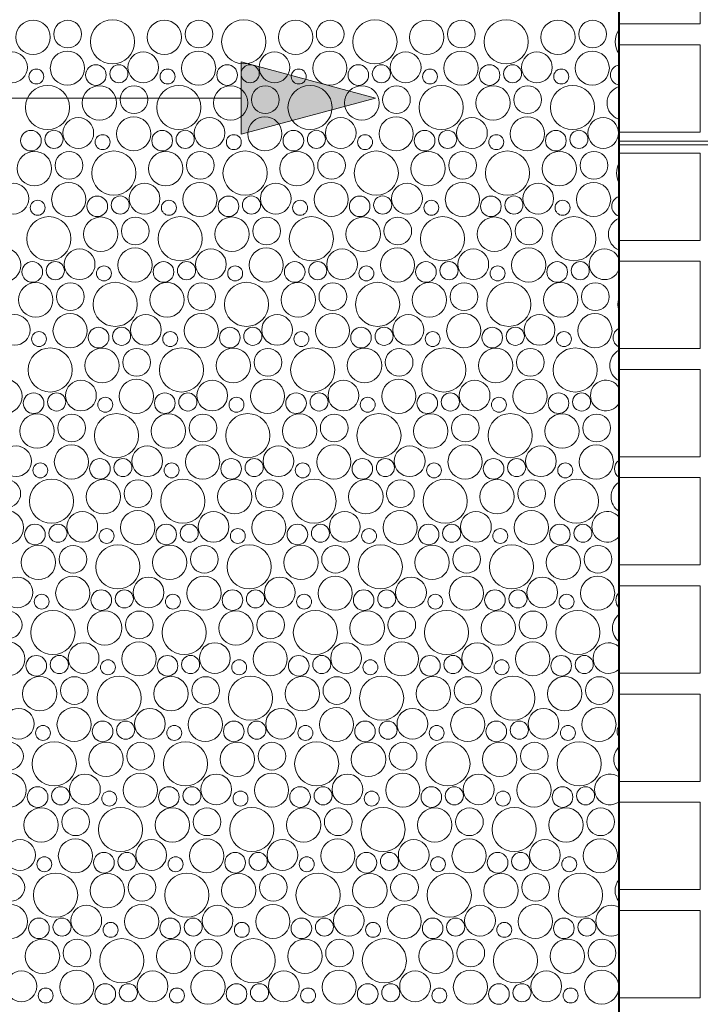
# Model space of a CAD drawing. Header units: metres. Extents: x -167 to 262, y -186 to 508.
# Tile 184 of 256: x 65 to 66.89, y 30.86 to 33.59. Entities that reach past the tile are written whole.
import ezdxf
from ezdxf.enums import TextEntityAlignment as Align

# ---------------------------------------------------------------- set-up
doc = ezdxf.new("R2010")
doc.units = ezdxf.units.M
doc.header["$MEASUREMENT"] = 0
for name, color, linetype in [('60 Auffüllung', 7, 'Continuous'), ('60 Stellplätze', 7, 'Continuous'), ('90 Allgemein Beschriftung', 7, 'Continuous')]:
    doc.layers.add(name, color=color, linetype=linetype)
doc.styles.add('ERSTELLTER_STIL_2', font='arial.ttf')

# ---------------------------------------------------------------- blocks, each defined once
blk = doc.blocks.new('*X54', base_point=(27236.1321, 33357.279))
at = {"layer": '60 Auffüllung', "color": 7, "linetype": 'Continuous', "lineweight": 18, "true_color": 0xefefef}
for centre, radius in [((65.0401, 33.5421), 0.0477), ((65.1361, 33.5509), 0.0384), ((65.2602, 33.5296), 0.0612), ((65.4038, 33.5421), 0.0477), ((65.4998, 33.5509), 0.0384), ((65.6239, 33.5296), 0.0612), ((65.7675, 33.5421), 0.0477), ((65.8635, 33.5509), 0.0384), ((65.9876, 33.5296), 0.0612), ((66.1312, 33.5421), 0.0477), ((66.2272, 33.5509), 0.0384), ((66.3513, 33.5296), 0.0612), ((66.4949, 33.5421), 0.0477), ((66.5909, 33.5509), 0.0384), ((64.9816, 33.4587), 0.0426), ((65.1351, 33.4565), 0.0473), ((65.3453, 33.4587), 0.0426), ((65.4988, 33.4565), 0.0473), ((65.709, 33.4587), 0.0426), ((65.8625, 33.4565), 0.0473), ((66.0727, 33.4587), 0.0426), ((66.2262, 33.4565), 0.0473), ((66.4364, 33.4587), 0.0426), ((66.5899, 33.4565), 0.0473), ((65.049, 33.4333), 0.0207), ((65.2141, 33.4374), 0.0286), ((65.2779, 33.441), 0.0251), ((65.4127, 33.4333), 0.0207), ((65.5778, 33.4374), 0.0286), ((65.6416, 33.441), 0.0251), ((65.7764, 33.4333), 0.0207), ((65.9415, 33.4374), 0.0286), ((66.0053, 33.441), 0.0251), ((66.1401, 33.4333), 0.0207), ((66.3052, 33.4374), 0.0286), ((66.369, 33.441), 0.0251), ((66.5038, 33.4333), 0.0207), ((65.0802, 33.3476), 0.0612), ((65.2238, 33.3601), 0.0477), ((65.3198, 33.3689), 0.0384), ((65.4439, 33.3476), 0.0612), ((65.5875, 33.3601), 0.0477), ((65.6835, 33.3689), 0.0384), ((65.8076, 33.3476), 0.0612), ((65.9512, 33.3601), 0.0477), ((66.0472, 33.3689), 0.0384), ((66.1713, 33.3476), 0.0612), ((66.3149, 33.3601), 0.0477), ((66.4109, 33.3689), 0.0384), ((66.535, 33.3476), 0.0612), ((65.1653, 33.2767), 0.0426), ((65.3188, 33.2745), 0.0473), ((65.529, 33.2767), 0.0426), ((65.6825, 33.2745), 0.0473), ((65.8927, 33.2767), 0.0426), ((66.0462, 33.2745), 0.0473), ((66.2564, 33.2767), 0.0426), ((66.4099, 33.2745), 0.0473), ((66.6201, 33.2767), 0.0426), ((65.0341, 33.2554), 0.0286), ((65.0979, 33.259), 0.0251), ((65.3978, 33.2554), 0.0286), ((65.4616, 33.259), 0.0251), ((65.7615, 33.2554), 0.0286), ((65.8253, 33.259), 0.0251), ((66.1252, 33.2554), 0.0286), ((66.189, 33.259), 0.0251), ((66.4889, 33.2554), 0.0286), ((66.5528, 33.259), 0.0251), ((65.2327, 33.2513), 0.0207), ((65.5964, 33.2513), 0.0207), ((65.9601, 33.2513), 0.0207), ((66.3238, 33.2513), 0.0207), ((65.0438, 33.1781), 0.0477), ((65.1398, 33.1869), 0.0384), ((65.2639, 33.1656), 0.0612), ((65.4075, 33.1781), 0.0477), ((65.5035, 33.1869), 0.0384), ((65.6276, 33.1656), 0.0612), ((65.7712, 33.1781), 0.0477), ((65.8672, 33.1869), 0.0384), ((65.9913, 33.1656), 0.0612), ((66.1349, 33.1781), 0.0477), ((66.2309, 33.1869), 0.0384), ((66.355, 33.1656), 0.0612), ((66.4986, 33.1781), 0.0477), ((66.5946, 33.1869), 0.0384), ((64.9853, 33.0947), 0.0426), ((65.1388, 33.0925), 0.0473), ((65.349, 33.0947), 0.0426), ((65.5025, 33.0925), 0.0473), ((65.7127, 33.0947), 0.0426), ((65.8662, 33.0925), 0.0473), ((66.0764, 33.0947), 0.0426), ((66.2299, 33.0925), 0.0473), ((66.4401, 33.0947), 0.0426), ((66.5936, 33.0925), 0.0473), ((65.0527, 33.0693), 0.0207), ((65.2178, 33.0734), 0.0286), ((65.2816, 33.077), 0.0251), ((65.4164, 33.0693), 0.0207), ((65.5815, 33.0734), 0.0286), ((65.6453, 33.077), 0.0251), ((65.7801, 33.0693), 0.0207), ((65.9452, 33.0734), 0.0286), ((66.009, 33.077), 0.0251), ((66.1438, 33.0693), 0.0207), ((66.3089, 33.0734), 0.0286), ((66.3728, 33.077), 0.0251), ((66.5075, 33.0693), 0.0207), ((65.0839, 32.9836), 0.0612), ((65.2275, 32.9961), 0.0477), ((65.3235, 33.0049), 0.0384), ((65.4476, 32.9836), 0.0612), ((65.5912, 32.9961), 0.0477), ((65.6872, 33.0049), 0.0384), ((65.8113, 32.9836), 0.0612), ((65.9549, 32.9961), 0.0477), ((66.0509, 33.0049), 0.0384), ((66.175, 32.9836), 0.0612), ((66.3186, 32.9961), 0.0477), ((66.4146, 33.0049), 0.0384), ((66.5387, 32.9836), 0.0612), ((64.9588, 32.9106), 0.0473), ((65.169, 32.9127), 0.0426), ((65.3225, 32.9106), 0.0473), ((65.5327, 32.9127), 0.0426), ((65.6862, 32.9106), 0.0473), ((65.8964, 32.9127), 0.0426), ((66.0499, 32.9106), 0.0473), ((66.2601, 32.9127), 0.0426), ((66.4136, 32.9106), 0.0473), ((65.0378, 32.8914), 0.0286), ((65.1016, 32.895), 0.0251), ((65.2364, 32.8873), 0.0207), ((65.4015, 32.8914), 0.0286), ((65.4653, 32.895), 0.0251), ((65.6001, 32.8873), 0.0207), ((65.7652, 32.8914), 0.0286), ((65.829, 32.895), 0.0251), ((65.9638, 32.8873), 0.0207), ((66.1289, 32.8914), 0.0286), ((66.1928, 32.895), 0.0251), ((66.3275, 32.8873), 0.0207), ((66.4926, 32.8914), 0.0286), ((66.5565, 32.895), 0.0251), ((65.0475, 32.8141), 0.0477), ((65.1435, 32.8229), 0.0384), ((65.2676, 32.8016), 0.0612), ((65.4112, 32.8141), 0.0477), ((65.5072, 32.8229), 0.0384), ((65.6313, 32.8016), 0.0612), ((65.7749, 32.8141), 0.0477), ((65.8709, 32.8229), 0.0384), ((65.995, 32.8016), 0.0612), ((66.1386, 32.8141), 0.0477), ((66.2346, 32.8229), 0.0384), ((66.3587, 32.8016), 0.0612), ((66.5023, 32.8141), 0.0477), ((66.5983, 32.8229), 0.0384), ((64.989, 32.7307), 0.0426), ((65.1425, 32.7286), 0.0473), ((65.3527, 32.7307), 0.0426), ((65.5062, 32.7286), 0.0473), ((65.7164, 32.7307), 0.0426), ((65.8699, 32.7286), 0.0473), ((66.0801, 32.7307), 0.0426), ((66.2336, 32.7286), 0.0473), ((66.4438, 32.7307), 0.0426), ((66.5973, 32.7286), 0.0473), ((65.2215, 32.7094), 0.0286), ((65.2853, 32.713), 0.0251), ((65.5852, 32.7094), 0.0286), ((65.649, 32.713), 0.0251), ((65.9489, 32.7094), 0.0286), ((66.0128, 32.713), 0.0251), ((66.3126, 32.7094), 0.0286), ((66.3765, 32.713), 0.0251), ((65.0564, 32.7053), 0.0207), ((65.4201, 32.7053), 0.0207), ((65.7838, 32.7053), 0.0207), ((66.1475, 32.7053), 0.0207), ((66.5112, 32.7053), 0.0207), ((65.0876, 32.6196), 0.0612), ((65.2312, 32.6321), 0.0477), ((65.3272, 32.6409), 0.0384), ((65.4513, 32.6196), 0.0612), ((65.5949, 32.6321), 0.0477), ((65.6909, 32.6409), 0.0384), ((65.815, 32.6196), 0.0612), ((65.9586, 32.6321), 0.0477), ((66.0546, 32.6409), 0.0384), ((66.1787, 32.6196), 0.0612), ((66.3223, 32.6321), 0.0477), ((66.4183, 32.6409), 0.0384), ((66.5424, 32.6196), 0.0612), ((64.9625, 32.5466), 0.0473), ((65.1727, 32.5487), 0.0426), ((65.3262, 32.5466), 0.0473), ((65.5364, 32.5487), 0.0426), ((65.6899, 32.5466), 0.0473), ((65.9001, 32.5487), 0.0426), ((66.0536, 32.5466), 0.0473), ((66.2638, 32.5487), 0.0426), ((66.4173, 32.5466), 0.0473), ((65.0415, 32.5275), 0.0286), ((65.1053, 32.531), 0.0251), ((65.2401, 32.5233), 0.0207), ((65.4052, 32.5275), 0.0286), ((65.469, 32.531), 0.0251), ((65.6038, 32.5233), 0.0207), ((65.7689, 32.5275), 0.0286), ((65.8328, 32.531), 0.0251), ((65.9675, 32.5233), 0.0207), ((66.1326, 32.5275), 0.0286), ((66.1965, 32.531), 0.0251), ((66.3312, 32.5233), 0.0207), ((66.4963, 32.5275), 0.0286), ((66.5602, 32.531), 0.0251), ((65.0512, 32.4501), 0.0477), ((65.1472, 32.4589), 0.0384), ((65.2713, 32.4376), 0.0612), ((65.4149, 32.4501), 0.0477), ((65.5109, 32.4589), 0.0384), ((65.635, 32.4376), 0.0612), ((65.7786, 32.4501), 0.0477), ((65.8746, 32.4589), 0.0384), ((65.9987, 32.4376), 0.0612), ((66.1423, 32.4501), 0.0477), ((66.2383, 32.4589), 0.0384), ((66.3624, 32.4376), 0.0612), ((66.506, 32.4501), 0.0477), ((66.602, 32.4589), 0.0384), ((64.9927, 32.3667), 0.0426), ((65.1462, 32.3646), 0.0473), ((65.3564, 32.3667), 0.0426), ((65.5099, 32.3646), 0.0473), ((65.7201, 32.3667), 0.0426), ((65.8736, 32.3646), 0.0473), ((66.0838, 32.3667), 0.0426), ((66.2373, 32.3646), 0.0473), ((66.4475, 32.3667), 0.0426), ((66.601, 32.3646), 0.0473), ((65.0601, 32.3413), 0.0207), ((65.2252, 32.3455), 0.0286), ((65.289, 32.349), 0.0251), ((65.4238, 32.3413), 0.0207), ((65.5889, 32.3455), 0.0286), ((65.6528, 32.349), 0.0251), ((65.7875, 32.3413), 0.0207), ((65.9526, 32.3455), 0.0286), ((66.0165, 32.349), 0.0251), ((66.1512, 32.3413), 0.0207), ((66.3163, 32.3455), 0.0286), ((66.3802, 32.349), 0.0251), ((66.5149, 32.3413), 0.0207), ((64.9672, 32.2769), 0.0384), ((65.0913, 32.2557), 0.0612), ((65.2349, 32.2681), 0.0477), ((65.3309, 32.2769), 0.0384), ((65.455, 32.2557), 0.0612), ((65.5986, 32.2681), 0.0477), ((65.6946, 32.2769), 0.0384), ((65.8187, 32.2557), 0.0612), ((65.9623, 32.2681), 0.0477), ((66.0583, 32.2769), 0.0384), ((66.1824, 32.2557), 0.0612), ((66.326, 32.2681), 0.0477), ((66.422, 32.2769), 0.0384), ((66.5461, 32.2557), 0.0612), ((64.9662, 32.1826), 0.0473), ((65.1764, 32.1847), 0.0426), ((65.3299, 32.1826), 0.0473), ((65.5401, 32.1847), 0.0426), ((65.6936, 32.1826), 0.0473), ((65.9038, 32.1847), 0.0426), ((66.0573, 32.1826), 0.0473), ((66.2675, 32.1847), 0.0426), ((66.421, 32.1826), 0.0473), ((65.0452, 32.1635), 0.0286), ((65.109, 32.167), 0.0251), ((65.4089, 32.1635), 0.0286), ((65.4728, 32.167), 0.0251), ((65.7726, 32.1635), 0.0286), ((65.8365, 32.167), 0.0251), ((66.1363, 32.1635), 0.0286), ((66.2002, 32.167), 0.0251), ((66.5, 32.1635), 0.0286), ((66.5639, 32.167), 0.0251), ((65.2438, 32.1593), 0.0207), ((65.6075, 32.1593), 0.0207), ((65.9712, 32.1593), 0.0207), ((66.3349, 32.1593), 0.0207), ((65.0549, 32.0861), 0.0477), ((65.1509, 32.0949), 0.0384), ((65.275, 32.0737), 0.0612), ((65.4186, 32.0861), 0.0477), ((65.5146, 32.0949), 0.0384), ((65.6387, 32.0737), 0.0612), ((65.7823, 32.0861), 0.0477), ((65.8783, 32.0949), 0.0384), ((66.0024, 32.0737), 0.0612), ((66.146, 32.0861), 0.0477), ((66.242, 32.0949), 0.0384), ((66.3661, 32.0737), 0.0612), ((66.5097, 32.0861), 0.0477), ((66.6057, 32.0949), 0.0384), ((64.9964, 32.0027), 0.0426), ((65.1499, 32.0006), 0.0473), ((65.3601, 32.0027), 0.0426), ((65.5136, 32.0006), 0.0473), ((65.7238, 32.0027), 0.0426), ((65.8773, 32.0006), 0.0473), ((66.0875, 32.0027), 0.0426), ((66.241, 32.0006), 0.0473), ((66.4513, 32.0027), 0.0426), ((66.6047, 32.0006), 0.0473), ((65.0638, 31.9773), 0.0207), ((65.2289, 31.9815), 0.0286), ((65.2928, 31.985), 0.0251), ((65.4275, 31.9773), 0.0207), ((65.5926, 31.9815), 0.0286), ((65.6565, 31.985), 0.0251), ((65.7912, 31.9773), 0.0207), ((65.9563, 31.9815), 0.0286), ((66.0202, 31.985), 0.0251), ((66.1549, 31.9773), 0.0207), ((66.32, 31.9815), 0.0286), ((66.3839, 31.985), 0.0251), ((66.5186, 31.9773), 0.0207), ((64.9709, 31.9129), 0.0384), ((65.095, 31.8917), 0.0612), ((65.2386, 31.9041), 0.0477), ((65.3346, 31.9129), 0.0384), ((65.4587, 31.8917), 0.0612), ((65.6023, 31.9041), 0.0477), ((65.6983, 31.9129), 0.0384), ((65.8224, 31.8917), 0.0612), ((65.966, 31.9041), 0.0477), ((66.062, 31.9129), 0.0384), ((66.1861, 31.8917), 0.0612), ((66.3297, 31.9041), 0.0477), ((66.4257, 31.9129), 0.0384), ((66.5499, 31.8917), 0.0612), ((64.9699, 31.8186), 0.0473), ((65.1801, 31.8207), 0.0426), ((65.3336, 31.8186), 0.0473), ((65.5438, 31.8207), 0.0426), ((65.6973, 31.8186), 0.0473), ((65.9075, 31.8207), 0.0426), ((66.061, 31.8186), 0.0473), ((66.2713, 31.8207), 0.0426), ((66.4247, 31.8186), 0.0473), ((65.0489, 31.7995), 0.0286), ((65.1128, 31.803), 0.0251), ((65.2475, 31.7953), 0.0207), ((65.4126, 31.7995), 0.0286), ((65.4765, 31.803), 0.0251), ((65.6112, 31.7953), 0.0207), ((65.7763, 31.7995), 0.0286), ((65.8402, 31.803), 0.0251), ((65.9749, 31.7953), 0.0207), ((66.14, 31.7995), 0.0286), ((66.2039, 31.803), 0.0251), ((66.3386, 31.7953), 0.0207), ((66.5038, 31.7995), 0.0286), ((66.5676, 31.803), 0.0251), ((65.0586, 31.7221), 0.0477), ((65.1546, 31.7309), 0.0384), ((65.2787, 31.7097), 0.0612), ((65.4223, 31.7221), 0.0477), ((65.5183, 31.7309), 0.0384), ((65.6424, 31.7097), 0.0612), ((65.786, 31.7221), 0.0477), ((65.882, 31.7309), 0.0384), ((66.0061, 31.7097), 0.0612), ((66.1497, 31.7221), 0.0477), ((66.2457, 31.7309), 0.0384), ((66.3699, 31.7097), 0.0612), ((66.5134, 31.7221), 0.0477), ((66.6095, 31.7309), 0.0384), ((65.0001, 31.6387), 0.0426), ((65.1536, 31.6366), 0.0473), ((65.3638, 31.6387), 0.0426), ((65.5173, 31.6366), 0.0473), ((65.7275, 31.6387), 0.0426), ((65.881, 31.6366), 0.0473), ((66.0913, 31.6387), 0.0426), ((66.2447, 31.6366), 0.0473), ((66.455, 31.6387), 0.0426), ((66.6084, 31.6366), 0.0473), ((65.2326, 31.6175), 0.0286), ((65.2965, 31.621), 0.0251), ((65.5963, 31.6175), 0.0286), ((65.6602, 31.621), 0.0251), ((65.96, 31.6175), 0.0286), ((66.0239, 31.621), 0.0251), ((66.3238, 31.6175), 0.0286), ((66.3876, 31.621), 0.0251), ((65.0675, 31.6133), 0.0207), ((65.4312, 31.6133), 0.0207), ((65.7949, 31.6133), 0.0207), ((66.1586, 31.6133), 0.0207), ((66.5223, 31.6133), 0.0207), ((64.9746, 31.5489), 0.0384), ((65.0987, 31.5277), 0.0612), ((65.2423, 31.5401), 0.0477), ((65.3383, 31.5489), 0.0384), ((65.4624, 31.5277), 0.0612), ((65.606, 31.5401), 0.0477), ((65.702, 31.5489), 0.0384), ((65.8261, 31.5277), 0.0612), ((65.9697, 31.5401), 0.0477), ((66.0657, 31.5489), 0.0384), ((66.1899, 31.5277), 0.0612), ((66.3334, 31.5401), 0.0477), ((66.4295, 31.5489), 0.0384), ((66.5536, 31.5277), 0.0612), ((64.9736, 31.4546), 0.0473), ((65.1838, 31.4567), 0.0426), ((65.3373, 31.4546), 0.0473), ((65.5475, 31.4567), 0.0426), ((65.701, 31.4546), 0.0473), ((65.9113, 31.4567), 0.0426), ((66.0647, 31.4546), 0.0473), ((66.275, 31.4567), 0.0426), ((66.4284, 31.4546), 0.0473), ((65.0526, 31.4355), 0.0286), ((65.1165, 31.439), 0.0251), ((65.2512, 31.4313), 0.0207), ((65.4163, 31.4355), 0.0286), ((65.4802, 31.439), 0.0251), ((65.6149, 31.4313), 0.0207), ((65.78, 31.4355), 0.0286), ((65.8439, 31.439), 0.0251), ((65.9786, 31.4313), 0.0207), ((66.1438, 31.4355), 0.0286), ((66.2076, 31.439), 0.0251), ((66.3423, 31.4313), 0.0207), ((66.5075, 31.4355), 0.0286), ((66.5713, 31.439), 0.0251), ((65.0623, 31.3581), 0.0477), ((65.1583, 31.3669), 0.0384), ((65.2824, 31.3457), 0.0612), ((65.426, 31.3581), 0.0477), ((65.522, 31.3669), 0.0384), ((65.6461, 31.3457), 0.0612), ((65.7897, 31.3581), 0.0477), ((65.8857, 31.3669), 0.0384), ((66.0099, 31.3457), 0.0612), ((66.1534, 31.3581), 0.0477), ((66.2495, 31.3669), 0.0384), ((66.3736, 31.3457), 0.0612), ((66.5171, 31.3581), 0.0477), ((66.6132, 31.3669), 0.0384), ((65.0038, 31.2748), 0.0426), ((65.1573, 31.2726), 0.0473), ((65.3675, 31.2748), 0.0426), ((65.521, 31.2726), 0.0473), ((65.7313, 31.2748), 0.0426), ((65.8847, 31.2726), 0.0473), ((66.095, 31.2748), 0.0426), ((66.2484, 31.2726), 0.0473), ((66.4587, 31.2748), 0.0426), ((66.6121, 31.2726), 0.0473), ((65.0712, 31.2493), 0.0207), ((65.2363, 31.2535), 0.0286), ((65.3002, 31.257), 0.0251), ((65.4349, 31.2493), 0.0207), ((65.6, 31.2535), 0.0286), ((65.6639, 31.257), 0.0251), ((65.7986, 31.2493), 0.0207), ((65.9638, 31.2535), 0.0286), ((66.0276, 31.257), 0.0251), ((66.1623, 31.2493), 0.0207), ((66.3275, 31.2535), 0.0286), ((66.3913, 31.257), 0.0251), ((66.526, 31.2493), 0.0207), ((64.9783, 31.185), 0.0384), ((65.1024, 31.1637), 0.0612), ((65.246, 31.1761), 0.0477), ((65.342, 31.185), 0.0384), ((65.4661, 31.1637), 0.0612), ((65.6097, 31.1761), 0.0477), ((65.7057, 31.185), 0.0384), ((65.8299, 31.1637), 0.0612), ((65.9734, 31.1761), 0.0477), ((66.0695, 31.185), 0.0384), ((66.1936, 31.1637), 0.0612), ((66.3371, 31.1761), 0.0477), ((66.4332, 31.185), 0.0384), ((66.5573, 31.1637), 0.0612), ((64.9773, 31.0906), 0.0473), ((65.1875, 31.0928), 0.0426), ((65.341, 31.0906), 0.0473), ((65.5513, 31.0928), 0.0426), ((65.7047, 31.0906), 0.0473), ((65.915, 31.0928), 0.0426), ((66.0684, 31.0906), 0.0473), ((66.2787, 31.0928), 0.0426), ((66.4321, 31.0906), 0.0473), ((65.0563, 31.0715), 0.0286), ((65.1202, 31.075), 0.0251), ((65.42, 31.0715), 0.0286), ((65.4839, 31.075), 0.0251), ((65.7838, 31.0715), 0.0286), ((65.8476, 31.075), 0.0251), ((66.1475, 31.0715), 0.0286), ((66.2113, 31.075), 0.0251), ((66.5112, 31.0715), 0.0286), ((66.575, 31.075), 0.0251), ((65.2549, 31.0673), 0.0207), ((65.6186, 31.0673), 0.0207), ((65.9823, 31.0673), 0.0207), ((66.346, 31.0673), 0.0207), ((65.066, 30.9941), 0.0477), ((65.162, 31.003), 0.0384), ((65.2861, 30.9817), 0.0612), ((65.4297, 30.9941), 0.0477), ((65.5257, 31.003), 0.0384), ((65.6499, 30.9817), 0.0612), ((65.7934, 30.9941), 0.0477), ((65.8895, 31.003), 0.0384), ((66.0136, 30.9817), 0.0612), ((66.1571, 30.9941), 0.0477), ((66.2532, 31.003), 0.0384), ((66.3773, 30.9817), 0.0612), ((66.5208, 30.9941), 0.0477), ((66.6169, 31.003), 0.0384), ((65.0075, 30.9108), 0.0426), ((65.161, 30.9086), 0.0473), ((65.3713, 30.9108), 0.0426), ((65.5247, 30.9086), 0.0473), ((65.735, 30.9108), 0.0426), ((65.8884, 30.9086), 0.0473), ((66.0987, 30.9108), 0.0426), ((66.2521, 30.9086), 0.0473), ((66.4624, 30.9108), 0.0426), ((66.6158, 30.9086), 0.0473), ((65.0749, 30.8853), 0.0207), ((65.24, 30.8895), 0.0286), ((65.3039, 30.893), 0.0251), ((65.4386, 30.8853), 0.0207), ((65.6038, 30.8895), 0.0286), ((65.6676, 30.893), 0.0251), ((65.8023, 30.8853), 0.0207), ((65.9675, 30.8895), 0.0286), ((66.0313, 30.893), 0.0251), ((66.166, 30.8853), 0.0207), ((66.3312, 30.8895), 0.0286), ((66.395, 30.893), 0.0251), ((66.5297, 30.8853), 0.0207)]:
    blk.add_circle(centre, radius, dxfattribs=at)
for centre, radius, start, end in [((66.715, 33.5296), 0.0612, 147.5152, 212.5029), ((66.6689, 33.4374), 0.0286, 101.1374, 258.8807), ((66.6786, 33.3601), 0.0477, 108.5477, 251.4704), ((66.7187, 33.1656), 0.0612, 154.5747, 205.4434), ((66.6726, 33.0734), 0.0286, 108.7133, 251.3048), ((66.6823, 32.9961), 0.0477, 113.2411, 246.7771), ((66.6238, 32.9127), 0.0426, 21.264, 338.7541), ((66.7224, 32.8016), 0.0612, 164.3123, 195.7059), ((66.6763, 32.7094), 0.0286, 116.6475, 243.3706), ((66.686, 32.6321), 0.0477, 118.1061, 241.912), ((66.6275, 32.5487), 0.0426, 32.2087, 327.8095), ((66.68, 32.3455), 0.0286, 125.1812, 234.8369), ((66.6897, 32.2681), 0.0477, 123.2032, 236.8149), ((66.6313, 32.1847), 0.0426, 40.5081, 319.5101), ((66.6838, 31.9815), 0.0286, 134.7345, 225.2836), ((66.6934, 31.9041), 0.0477, 128.6171, 231.401), ((66.635, 31.8207), 0.0426, 47.583, 312.4351), ((66.6875, 31.6175), 0.0286, 146.2505, 213.7676), ((66.6971, 31.5401), 0.0477, 134.4763, 225.5419), ((66.6387, 31.4567), 0.0426, 53.9331, 306.0851), ((66.6912, 31.2535), 0.0286, 163.5581, 196.46), ((66.7008, 31.1761), 0.0477, 140.9969, 219.0212), ((66.6424, 31.0928), 0.0426, 59.8052, 300.2129)]:
    blk.add_arc(centre, radius, start, end, dxfattribs=at)
blk = doc.blocks.new('*X55', base_point=(27236.1321, 33357.279))
at = {"layer": '60 Auffüllung', "color": 253, "linetype": 'Continuous', "lineweight": 18, "true_color": 0xb4b4b4}
for p, q in [((66.8891, 33.579), (66.8891, 33.8212)), ((66.6623, 33.579), (66.8891, 33.579)), ((66.8891, 33.5212), (66.6623, 33.5212)), ((66.8891, 33.279), (66.8891, 33.5212)), ((66.6623, 33.279), (66.8891, 33.279)), ((66.8891, 33.2212), (66.6623, 33.2212)), ((66.8891, 32.979), (66.8891, 33.2212)), ((66.6623, 32.979), (66.8891, 32.979)), ((66.8891, 32.9212), (66.6623, 32.9212)), ((66.8891, 32.679), (66.8891, 32.9212)), ((66.6623, 32.679), (66.8891, 32.679)), ((66.8891, 32.6212), (66.6623, 32.6212)), ((66.8891, 32.379), (66.8891, 32.6212)), ((66.6623, 32.379), (66.8891, 32.379)), ((66.8891, 32.3212), (66.6623, 32.3212)), ((66.8891, 32.079), (66.8891, 32.3212)), ((66.6623, 32.079), (66.8891, 32.079)), ((66.8891, 32.0212), (66.6623, 32.0212)), ((66.8891, 31.779), (66.8891, 32.0212)), ((66.6623, 31.779), (66.8891, 31.779)), ((66.8891, 31.7212), (66.6623, 31.7212)), ((66.8891, 31.479), (66.8891, 31.7212)), ((66.6623, 31.479), (66.8891, 31.479)), ((66.8891, 31.4212), (66.6623, 31.4212)), ((66.8891, 31.179), (66.8891, 31.4212)), ((66.6623, 31.179), (66.8891, 31.179)), ((66.8891, 31.1212), (66.6623, 31.1212)), ((66.8891, 30.879), (66.8891, 31.1212)), ((66.6623, 30.879), (66.8891, 30.879))]:
    blk.add_line(p, q, dxfattribs=at)
blk = doc.blocks.new('Parkplätze 27')
at = {"layer": '60 Stellplätze', "color": 7, "linetype": 'Continuous', "lineweight": 13, "flags": 128}
blk.add_lwpolyline([(13.745, 0), (13.755, 0), (13.755, 5.4989), (13.745, 5.4989)], close=True, dxfattribs=at)
at = {"layer": '60 Stellplätze', "color": 7, "linetype": 'Continuous', "lineweight": 13, "style": 'ERSTELLTER_STIL_2'}
for tag, p in [('num_start_0', (0.4, 0.4171)), ('num_start_1', (3.15, 0.4171)), ('num_start_2', (5.9, 0.4146)), ('num_start_3', (8.65, 0.4171)), ('num_start_4', (11.4, 0.4146)), ('num_start_5', (14.15, 0.4146))]:
    blk.add_attdef(tag, text='', height=0.3, dxfattribs=at).set_placement(p, align=Align.MIDDLE_CENTER)

msp = doc.modelspace()

# ---------------------------------------------------------------- hatches: boundary and pattern name
at = {"layer": '60 Auffüllung', "linetype": 'Continuous', "lineweight": 18, "true_color": 0xefefef}
h = msp.add_hatch(dxfattribs=at)
h.set_pattern_fill('Erde_1_0001', style=0, pattern_type=2)
h.set_pattern_definition([(0, (27236.1321, 33357.27905), (0, 0.779422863), [0.04875, -0.40125]), (0, (27236.3571, 33357.66876), (0, 0.779422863), [0.04875, -0.40125]), (60, (27236.1321, 33357.27905), (-0.675, 0.389711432), [0.04875, -0.40125]), (60, (27236.5821, 33357.27905), (-0.675, 0.389711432), [0.04875, -0.40125]), (120, (27236.18084, 33357.27905), (0.675, 0.389711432), [0.04875, -0.40125]), (120, (27236.63084, 33357.27905), (0.675, 0.389711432), [0.04875, -0.40125]), (0, (27236.1321, 33357.35405), (0, 0.15), [0, -0.15, 0, -0.225]), (45, (27236.2071, 33357.35405), (-0.1060660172, 0.1060660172), [0, -0.1125, 0, -0.1875])])
h.paths.add_polyline_path([(2.3366, 24.8593), (2.3419, 13.496, 0.033836), (8.8613, 14.0911, 0.026308), (13.8582, 15.1616, -0.024635), (17.3411, 16.2775), (17.3411, 24.6258), (15.3411, 24.6258), (15.3411, 30.4887), (17.3411, 30.4887), (17.3411, 43.9997), (58.1625, 43.9997), (58.1625, 45.7494), (101.6632, 45.7486), (101.6702, 49.0078), (2.342, 49.0078)])
h.paths.add_polyline_path([(9.5982, 27.1903), (4.651, 27.1903), (4.651, 42.9257), (4.651, 43.8257), (9.5982, 43.8257), (9.5982, 42.9257)], flags=0)
h.paths.add_polyline_path([(14.4618, 25.704, -0.414214), (13.8618, 26.304, -0.414214), (14.4618, 26.904, -0.414214), (15.0618, 26.304, -0.414214)], flags=0)
at = {"layer": '90 Allgemein Beschriftung', "linetype": 'Continuous', "lineweight": 0, "true_color": 0x000000}
msp.add_hatch(color=18, dxfattribs=at).paths.add_polyline_path([(65.9895, 33.3737), (65.6163, 33.4737), (65.6163, 33.2737)])

# ---------------------------------------------------------------- linework, layer by layer
at = {"layer": '60 Auffüllung', "color": 8, "linetype": 'Continuous', "lineweight": 18, "flags": 128}
for points in [[(58.1625, 43.9997), (58.1625, 45.7501), (66.6638, 45.7501), (66.6619, 37.5), (66.663, 36.0005), (66.6657, 18.7482), (66.6671, 13.9007), (59.4652, 13.8989), (59.4625, 23.1797), (59.4625, 37.0289), (58.1625, 37.0289)], [(66.6623, 35.9991), (66.6621, 18.7491), (77.6621, 18.7486), (77.6617, 35.9991)]]:
    msp.add_lwpolyline(points, close=True, dxfattribs=at)
at = {"layer": '60 Stellplätze', "color": 7, "linetype": 'Continuous', "lineweight": 13}
msp.add_line((66.6657, 18.7482), (66.6649, 35.9991), dxfattribs=at)
at = {"layer": '90 Allgemein Beschriftung', "color": 7, "linetype": 'Continuous', "lineweight": 13}
for p, q in [((65.6163, 33.2737), (65.6163, 33.4737)), ((65.9895, 33.3737), (65.6163, 33.4737)), ((62.8585, 33.3737), (65.6163, 33.3737)), ((65.9895, 33.3737), (65.6163, 33.2737))]:
    msp.add_line(p, q, dxfattribs=at)

# ---------------------------------------------------------------- block references
at = {"layer": '60 Auffüllung', "color": 8, "lineweight": 18}
for name in ['*X54', '*X55']:
    msp.add_blockref(name, (27236.1321, 33357.279), dxfattribs=at)
at = {"layer": '60 Stellplätze', "color": 7, "linetype": 'Continuous', "lineweight": 13, "rotation": 89.9945255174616}
msp.add_blockref('Parkplätze 27', (72.1622, 19.4986), dxfattribs=at)

doc.saveas('drawing.dxf')
